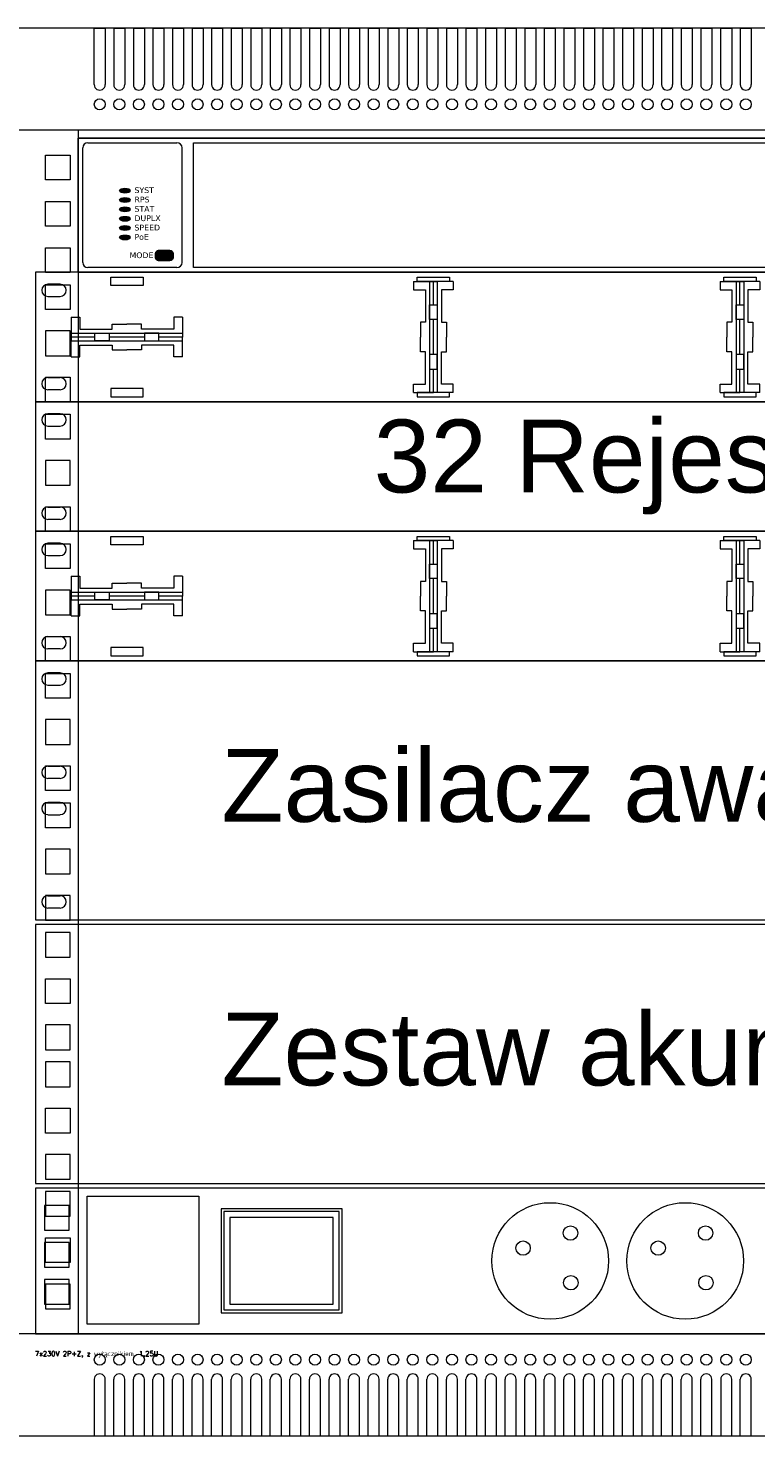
# Model space of a CAD drawing. Header units: millimetres. Extents: x 27262 to 215252, y 16288 to 261073.
# Tile 3 of 5: x 54720 to 57214, y 69077 to 73907. Entities that reach past the tile are written whole.
import ezdxf

# ---------------------------------------------------------------- set-up
doc = ezdxf.new("R2010")
doc.units = ezdxf.units.MM
for name, color, linetype, lineweight in [('_ES_opisy', 4, 'Continuous', 20), ('schrack-details', 4, 'Continuous', 5), ('schrack-others', 2, 'Continuous', 13), ('SCS', 6, 'Continuous', 40)]:
    doc.layers.add(name, color=color, linetype=linetype, lineweight=lineweight)
for name, color, linetype in [('schrack-descr', 7, 'Continuous'), ('schrack-symbol', 7, 'Continuous'), ('schrack-terminal', 7, 'Continuous')]:
    doc.layers.add(name, color=color, linetype=linetype)
doc.styles.add('AVM', font='arial.ttf')
doc.styles.add('OPIS DO SZAF', font='simplex.shx', dxfattribs={"width": 0.7, "height": 12})
doc.styles.get("Standard").update_dxf_attribs({"font": 'arial.ttf'})
doc.styles.add('styl', font='simplex_.ttf')

# ---------------------------------------------------------------- blocks, each defined once
blk = doc.blocks.new('c_pp24rj1uemp_v')
at = {"layer": 'schrack-details'}
blk.add_lwpolyline([(0, -44.45), (483, -44.45), (483, 0), (0, 0)], close=True, dxfattribs=at)
for points in [[(8.46, -4.11), (4.26, -4.11)], [(4.26, -8.31), (8.46, -8.31)], [(4.26, -36.14), (8.46, -36.14)], [(8.46, -40.34), (4.26, -40.34)]]:
    blk.add_lwpolyline(points, dxfattribs=at)
for centre, start, end in [((4.26, -6.21), 90, 270), ((8.46, -6.21), 270, 90), ((4.26, -38.24), 90, 270), ((8.46, -38.24), 270, 90)]:
    blk.add_arc(centre, 2.1, start, end, dxfattribs=at)
at = {"layer": 'schrack-descr', "style": 'styl'}
blk.add_attdef('DESCRIPTION', (-0.26, -52.04), '', height=1.7, dxfattribs=at)
at = {"layer": 'schrack-symbol', "color": 0, "style": 'styl'}
blk.add_attdef('SYMBOL', (0, 0), '', height=5, dxfattribs=at)
at = {"layer": 'schrack-terminal', "style": 'styl'}
for tag in ['TERMINAL2', 'TERMINAL']:
    blk.add_attdef(tag, (-0.28, -54.66), '', height=1.7, dxfattribs=at)
blk = doc.blocks.new('DBK14805')
at = {"layer": 'schrack-details'}
for p, q in [((129.64, -3.16), (136.42, -3.16)), ((143.21, -3.16), (136.42, -3.16)), ((234.71, -3.16), (241.5, -3.16)), ((248.29, -3.16), (241.5, -3.16)), ((339.79, -3.16), (346.58, -3.16)), ((353.36, -3.16), (346.58, -3.16)), ((12.28, -15.44), (12.28, -22.23)), ((50.41, -15.44), (50.41, -22.23)), ((432.59, -15.44), (432.59, -22.23)), ((470.72, -15.44), (470.72, -22.23)), ((12.28, -29.01), (12.28, -22.23)), ((50.41, -29.01), (50.41, -22.23)), ((432.59, -29.01), (432.59, -22.23)), ((470.72, -29.01), (470.72, -22.23)), ((129.64, -41.29), (136.42, -41.29)), ((143.21, -41.29), (136.42, -41.29)), ((234.71, -41.29), (241.5, -41.29)), ((248.29, -41.29), (241.5, -41.29)), ((339.79, -41.29), (346.58, -41.29)), ((353.36, -41.29), (346.58, -41.29))]:
    blk.add_line(p, q, dxfattribs=at)
for points in [[(0, -44.45), (483, -44.45), (483, 0), (0, 0)], [(25.83, -1.73), (36.91, -1.73), (36.91, -4.58), (25.83, -4.58)], [(141.99, -3.16), (130.91, -3.16), (130.91, -1.73), (141.99, -1.73)], [(247.07, -3.16), (235.99, -3.16), (235.99, -1.73), (247.07, -1.73)], [(341.01, -3.16), (352.09, -3.16), (352.09, -1.73), (341.01, -1.73)], [(457.17, -1.73), (446.09, -1.73), (446.09, -4.58), (457.17, -4.58)], [(135.09, -11.22), (137.76, -11.22), (137.76, -16.18), (135.09, -16.18)], [(240.16, -11.22), (242.84, -11.22), (242.84, -16.18), (240.16, -16.18)], [(347.91, -11.22), (345.24, -11.22), (345.24, -16.18), (347.91, -16.18)], [(20.34, -23.56), (20.34, -20.89), (25.3, -20.89), (25.3, -23.56)], [(42.35, -23.56), (42.35, -20.89), (37.38, -20.89), (37.38, -23.56)], [(440.65, -23.56), (440.65, -20.89), (445.62, -20.89), (445.62, -23.56)], [(462.66, -23.56), (462.66, -20.89), (457.7, -20.89), (457.7, -23.56)], [(135.09, -33.23), (137.76, -33.23), (137.76, -28.27), (135.09, -28.27)], [(240.16, -33.23), (242.84, -33.23), (242.84, -28.27), (240.16, -28.27)], [(347.91, -33.23), (345.24, -33.23), (345.24, -28.27), (347.91, -28.27)], [(25.83, -42.72), (36.91, -42.72), (36.91, -39.87), (25.83, -39.87)], [(141.99, -41.29), (130.91, -41.29), (130.91, -42.72), (141.99, -42.72)], [(247.07, -41.29), (235.99, -41.29), (235.99, -42.72), (247.07, -42.72)], [(341.01, -41.29), (352.09, -41.29), (352.09, -42.72), (341.01, -42.72)], [(457.17, -42.72), (446.09, -42.72), (446.09, -39.87), (457.17, -39.87)]]:
    blk.add_lwpolyline(points, close=True, dxfattribs=at)
for points in [[(8.46, -4.11), (4.26, -4.11)], [(129.64, -3.16), (129.64, -6.06), (133.67, -6.06), (133.67, -17.19), (131.97, -17.19), (131.97, -21.88), (131.97, -22.23)], [(136.42, -11.22), (136.42, -3.16), (135.09, -3.16), (135.09, -41.29), (136.42, -41.29), (136.42, -33.23)], [(136.42, -11.22), (136.42, -3.16), (137.76, -3.16), (137.76, -41.29), (136.42, -41.29), (136.42, -33.23)], [(143.21, -3.16), (143.21, -6.06), (139.17, -6.06), (139.17, -17.19), (140.88, -17.19), (140.88, -21.88), (140.88, -22.23)], [(234.71, -3.16), (234.71, -6.06), (238.75, -6.06), (238.75, -17.19), (237.05, -17.19), (237.05, -21.88), (237.05, -22.23)], [(241.5, -11.22), (241.5, -3.16), (240.16, -3.16), (240.16, -41.29), (241.5, -41.29), (241.5, -33.23)], [(241.5, -11.22), (241.5, -3.16), (242.84, -3.16), (242.84, -41.29), (241.5, -41.29), (241.5, -33.23)], [(248.29, -3.16), (248.29, -6.06), (244.25, -6.06), (244.25, -17.19), (245.95, -17.19), (245.95, -21.88), (245.95, -22.23)], [(339.79, -3.16), (339.79, -6.06), (343.83, -6.06), (343.83, -17.19), (342.12, -17.19), (342.12, -21.88), (342.12, -22.23)], [(346.58, -11.22), (346.58, -3.16), (345.24, -3.16), (345.24, -41.29), (346.58, -41.29), (346.58, -33.23)], [(346.58, -11.22), (346.58, -3.16), (347.91, -3.16), (347.91, -41.29), (346.58, -41.29), (346.58, -33.23)], [(353.36, -3.16), (353.36, -6.06), (349.33, -6.06), (349.33, -17.19), (351.03, -17.19), (351.03, -21.88), (351.03, -22.23)], [(474.54, -4.11), (478.74, -4.11)], [(4.26, -8.31), (8.46, -8.31)], [(478.74, -8.31), (474.54, -8.31)], [(12.28, -15.44), (15.18, -15.44), (15.18, -19.48), (26.31, -19.48), (26.31, -17.77), (31, -17.77), (31.34, -17.77)], [(50.41, -15.44), (47.51, -15.44), (47.51, -19.48), (36.38, -19.48), (36.38, -17.77), (31.69, -17.77), (31.34, -17.77)], [(136.42, -28.27), (136.42, -16.18)], [(136.42, -28.27), (136.42, -16.18)], [(241.5, -28.27), (241.5, -16.18)], [(241.5, -28.27), (241.5, -16.18)], [(346.58, -28.27), (346.58, -16.18)], [(346.58, -28.27), (346.58, -16.18)], [(432.59, -15.44), (435.49, -15.44), (435.49, -19.48), (446.62, -19.48), (446.62, -17.77), (451.31, -17.77), (451.66, -17.77)], [(470.72, -15.44), (467.82, -15.44), (467.82, -19.48), (456.69, -19.48), (456.69, -17.77), (452, -17.77), (451.66, -17.77)], [(20.34, -22.23), (12.28, -22.23), (12.28, -20.89), (50.41, -20.89), (50.41, -22.23), (42.35, -22.23)], [(20.34, -22.23), (12.28, -22.23), (12.28, -23.56), (50.41, -23.56), (50.41, -22.23), (42.35, -22.23)], [(37.38, -22.23), (25.3, -22.23)], [(37.38, -22.23), (25.3, -22.23)], [(129.64, -41.29), (129.64, -38.39), (133.67, -38.39), (133.67, -27.26), (131.97, -27.26), (131.97, -22.57), (131.97, -22.23)], [(143.21, -41.29), (143.21, -38.39), (139.17, -38.39), (139.17, -27.26), (140.88, -27.26), (140.88, -22.57), (140.88, -22.23)], [(234.71, -41.29), (234.71, -38.39), (238.75, -38.39), (238.75, -27.26), (237.05, -27.26), (237.05, -22.57), (237.05, -22.23)], [(248.29, -41.29), (248.29, -38.39), (244.25, -38.39), (244.25, -27.26), (245.95, -27.26), (245.95, -22.57), (245.95, -22.23)], [(339.79, -41.29), (339.79, -38.39), (343.83, -38.39), (343.83, -27.26), (342.12, -27.26), (342.12, -22.57), (342.12, -22.23)], [(353.36, -41.29), (353.36, -38.39), (349.33, -38.39), (349.33, -27.26), (351.03, -27.26), (351.03, -22.57), (351.03, -22.23)], [(462.66, -22.23), (470.72, -22.23), (470.72, -20.89), (432.59, -20.89), (432.59, -22.23), (440.65, -22.23)], [(462.66, -22.23), (470.72, -22.23), (470.72, -23.56), (432.59, -23.56), (432.59, -22.23), (440.65, -22.23)], [(445.62, -22.23), (457.7, -22.23)], [(445.62, -22.23), (457.7, -22.23)], [(12.28, -29.01), (15.18, -29.01), (15.18, -24.97), (26.31, -24.97), (26.31, -26.68), (31, -26.68), (31.34, -26.68)], [(50.41, -29.01), (47.51, -29.01), (47.51, -24.97), (36.38, -24.97), (36.38, -26.68), (31.69, -26.68), (31.34, -26.68)], [(432.59, -29.01), (435.49, -29.01), (435.49, -24.97), (446.62, -24.97), (446.62, -26.68), (451.31, -26.68), (451.66, -26.68)], [(470.72, -29.01), (467.82, -29.01), (467.82, -24.97), (456.69, -24.97), (456.69, -26.68), (452, -26.68), (451.66, -26.68)], [(4.26, -36.14), (8.46, -36.14)], [(478.74, -36.14), (474.54, -36.14)], [(8.46, -40.34), (4.26, -40.34)], [(474.54, -40.34), (478.74, -40.34)]]:
    blk.add_lwpolyline(points, dxfattribs=at)
for centre, start, end in [((4.26, -6.21), 90, 270), ((8.46, -6.21), 270, 90), ((474.54, -6.21), 90, 270), ((478.74, -6.21), 270, 90), ((4.26, -38.24), 90, 270), ((8.46, -38.24), 270, 90), ((474.54, -38.24), 90, 270), ((478.74, -38.24), 270, 90)]:
    blk.add_arc(centre, 2.1, start, end, dxfattribs=at)
at = {"layer": 'schrack-symbol', "style": 'OPIS DO SZAF', "flags": 3}
blk.add_attdef('ARTICLE_NUMBER', (0, -46.45), '', height=2, dxfattribs=at)
blk = doc.blocks.new('c_19organizer1u_v')
blk.add_blockref('DBK14805', (0, 0))
at = {"layer": 'schrack-descr', "style": 'styl'}
blk.add_attdef('DESCRIPTION', (0.01, -52.08), '', height=1.7, dxfattribs=at)
at = {"layer": 'schrack-symbol', "style": 'styl'}
blk.add_attdef('SYMBOL', (6.02, 0.21), '', height=5, rotation=90, dxfattribs=at)
at = {"layer": 'schrack-terminal', "style": 'styl'}
for tag, p in [('TERMINAL', (-0.01, -54.69)), ('TERMINAL2', (-0.01, -59.59))]:
    blk.add_attdef(tag, p, '', height=1.7, dxfattribs=at)
blk = doc.blocks.new('switch-16')
blk.add_hatch(color=253).paths.add_polyline_path([(27.54, 7.47, 0.414214), (26.5, 6.43), (26.5, 5.08, 0.414214), (27.54, 4.03), (31.46, 4.03, 0.414214), (32.5, 5.08), (32.5, 6.43, 0.414214), (31.46, 7.47)])
at = {"layer": 'SCS', "lineweight": -3}
h = blk.add_hatch(color=7, dxfattribs=at)
edge = h.paths.add_edge_path()
edge.add_ellipse((16.02, 27.98), major_axis=(1.83, 0), ratio=0.390396, start_angle=0, end_angle=360)
h = blk.add_hatch(color=7, dxfattribs=at)
edge = h.paths.add_edge_path()
edge.add_ellipse((16.02, 24.77), major_axis=(1.83, 0), ratio=0.390396, start_angle=0, end_angle=360)
h = blk.add_hatch(color=7, dxfattribs=at)
edge = h.paths.add_edge_path()
edge.add_ellipse((16.02, 21.56), major_axis=(1.83, 0), ratio=0.390396, start_angle=0, end_angle=360)
h = blk.add_hatch(color=7, dxfattribs=at)
edge = h.paths.add_edge_path()
edge.add_ellipse((16.02, 18.35), major_axis=(1.83, 0), ratio=0.390396, start_angle=0, end_angle=360)
h = blk.add_hatch(color=7, dxfattribs=at)
edge = h.paths.add_edge_path()
edge.add_ellipse((16.02, 15.15), major_axis=(1.83, 0), ratio=0.390396, start_angle=0, end_angle=360)
h = blk.add_hatch(color=7, dxfattribs=at)
edge = h.paths.add_edge_path()
edge.add_ellipse((16.02, 11.94), major_axis=(1.83, 0), ratio=0.390396, start_angle=0, end_angle=360)
at = {"color": 7, "lineweight": 20}
for p, q in [((3.35, 44.43), (33.84, 44.43)), ((39.5, 44.43), (440, 44.43)), ((39.5, 1.57), (39.5, 44.43)), ((1.57, 3.35), (1.57, 42.65)), ((35.61, 3.35), (35.61, 42.65)), ((33.84, 1.57), (3.35, 1.57)), ((440, 1.57), (39.5, 1.57))]:
    blk.add_line(p, q, dxfattribs=at)
at = {"color": 7}
blk.add_lwpolyline([(0, 46), (446, 46), (446, 0), (0, 0)], close=True, dxfattribs=at)
at = {"color": 253}
blk.add_lwpolyline([(31.46, 7.47), (27.54, 7.47, 0.414214), (26.5, 6.43), (26.5, 5.08, 0.414214), (27.54, 4.03), (31.46, 4.03, 0.414214), (32.5, 5.08), (32.5, 6.43, 0.414214)], format="xyb", close=True, dxfattribs=at)
at = {"color": 7, "lineweight": 20}
for centre, start, end in [((3.35, 42.65), 90, 180), ((33.84, 42.65), 0, 90), ((3.35, 3.35), 180, 270), ((33.84, 3.35), 270, 0)]:
    blk.add_arc(centre, 1.78, start, end, dxfattribs=at)
at = {"layer": 'SCS', "color": 7, "lineweight": -3}
for centre in [(16.02, 27.98), (16.02, 24.77), (16.02, 21.56), (16.02, 18.35), (16.02, 15.15), (16.02, 11.94)]:
    blk.add_ellipse(centre, major_axis=(1.83, 0), ratio=0.390396, dxfattribs=at)
at = {"layer": 'SCS', "color": 7, "lineweight": -3, "char_height": 1.959, "width": 0.8256, "attachment_point": 4, "style": 'AVM'}
for s, insert in [('{\\fVerdana|b0|i0|c238|p34;SYST}', (19.27, 28.13)), ('{\\fVerdana|b0|i0|c238|p34;RPS}', (19.27, 24.92)), ('{\\fVerdana|b0|i0|c238|p34;STAT}', (19.27, 21.71)), ('{\\fVerdana|b0|i0|c238|p34;DUPLX}', (19.27, 18.51)), ('{\\fVerdana|b0|i0|c238|p34;SPEED}', (19.27, 15.3)), ('{\\fVerdana|b0|i0|c238|p34;PoE}', (19.27, 12.09)), ('{\\fVerdana|b0|i0|c238|p34;MODE}', (17.59, 5.8))]:
    blk.add_mtext(s, dxfattribs=dict(at, insert=insert))
blk = doc.blocks.new('c_dw096050_v')
at = {"layer": 'schrack-details'}
for p, q in [((80, -19.39), (80, 0)), ((80, 0), (83.77, 0)), ((83.77, 0), (83.77, -19.39)), ((86.71, 0), (86.71, -19.39)), ((86.71, 0), (90.48, 0)), ((90.48, 0), (90.48, -19.39)), ((93.41, 0), (97.19, 0)), ((93.41, 0), (93.41, -19.39)), ((97.19, 0), (97.19, -19.39)), ((100.12, 0), (103.9, 0)), ((100.12, 0), (100.12, -19.39)), ((103.9, 0), (103.9, -19.39)), ((106.83, 0), (110.6, 0)), ((106.83, 0), (106.83, -19.39)), ((110.6, 0), (110.6, -19.39)), ((113.53, 0), (117.31, 0)), ((113.53, 0), (113.53, -19.39)), ((117.31, 0), (117.31, -19.39)), ((120.24, 0), (124.02, 0)), ((120.24, 0), (120.24, -19.39)), ((124.02, 0), (124.02, -19.39)), ((126.95, 0), (130.72, 0)), ((126.95, 0), (126.95, -19.39)), ((130.72, 0), (130.72, -19.39)), ((133.65, 0), (137.43, 0)), ((133.65, 0), (133.65, -19.39)), ((137.43, 0), (137.43, -19.39)), ((140.36, 0), (144.14, 0)), ((140.36, 0), (140.36, -19.39)), ((144.14, 0), (144.14, -19.39)), ((147.07, 0), (150.84, 0)), ((147.07, 0), (147.07, -19.39)), ((150.84, 0), (150.84, -19.39)), ((153.77, 0), (157.55, 0)), ((153.77, 0), (153.77, -19.39)), ((157.55, 0), (157.55, -19.39)), ((160.48, 0), (164.26, 0)), ((160.48, 0), (160.48, -19.39)), ((164.26, 0), (164.26, -19.39)), ((167.19, 0), (170.96, 0)), ((167.19, 0), (167.19, -19.39)), ((170.96, 0), (170.96, -19.39)), ((173.89, 0), (177.67, 0)), ((173.89, 0), (173.89, -19.39)), ((177.67, 0), (177.67, -19.39)), ((180.6, 0), (184.38, 0)), ((180.6, 0), (180.6, -19.39)), ((184.38, 0), (184.38, -19.39)), ((187.31, 0), (191.08, 0)), ((187.31, 0), (187.31, -19.39)), ((191.08, 0), (191.08, -19.39)), ((194.01, 0), (197.79, 0)), ((194.01, 0), (194.01, -19.39)), ((197.79, 0), (197.79, -19.39)), ((200.72, 0), (204.5, 0)), ((200.72, 0), (200.72, -19.39)), ((204.5, 0), (204.5, -19.39)), ((207.43, 0), (211.2, 0)), ((207.43, 0), (207.43, -19.39)), ((211.2, 0), (211.2, -19.39)), ((214.13, 0), (217.91, 0)), ((214.13, 0), (214.13, -19.39)), ((217.91, 0), (217.91, -19.39)), ((220.84, 0), (220.84, -19.39)), ((220.84, 0), (224.62, 0)), ((224.62, 0), (224.62, -19.39)), ((227.55, 0), (227.55, -19.39)), ((227.55, 0), (231.32, 0)), ((231.32, 0), (231.32, -19.39)), ((234.25, 0), (234.25, -19.39)), ((234.25, 0), (238.03, 0)), ((238.03, 0), (238.03, -19.39)), ((240.96, 0), (240.96, -19.39)), ((240.96, 0), (244.74, 0)), ((244.74, 0), (244.74, -19.39)), ((247.67, 0), (247.67, -19.39)), ((247.67, 0), (251.44, 0)), ((251.44, 0), (251.44, -19.39)), ((254.37, 0), (254.37, -19.39)), ((254.37, 0), (258.15, 0)), ((258.15, 0), (258.15, -19.39)), ((261.08, 0), (261.08, -19.39)), ((261.08, 0), (264.86, 0)), ((264.86, 0), (264.86, -19.39)), ((267.79, 0), (267.79, -19.39)), ((267.79, 0), (271.56, 0)), ((271.56, 0), (271.56, -19.39)), ((274.49, 0), (278.27, 0)), ((274.49, 0), (274.49, -19.39)), ((278.27, 0), (278.27, -19.39)), ((281.2, 0), (284.98, 0)), ((281.2, 0), (281.2, -19.39)), ((284.98, 0), (284.98, -19.39)), ((287.91, 0), (287.91, -19.39)), ((287.91, 0), (291.68, 0)), ((291.68, 0), (291.68, -19.39)), ((294.76, 0), (298.53, 0)), ((294.76, -19.39), (294.76, 0)), ((298.53, 0), (298.53, -19.39)), ((301.47, 0), (305.24, 0)), ((301.47, 0), (301.47, -19.39)), ((305.24, 0), (305.24, -19.39)), ((80, -463.61), (80, -483)), ((83.77, -483), (83.77, -463.61)), ((86.71, -483), (86.71, -463.61)), ((90.48, -483), (90.48, -463.61)), ((93.41, -483), (93.41, -463.61)), ((97.19, -483), (97.19, -463.61)), ((100.12, -483), (100.12, -463.61)), ((103.9, -483), (103.9, -463.61)), ((106.83, -483), (106.83, -463.61)), ((110.6, -483), (110.6, -463.61)), ((113.53, -483), (113.53, -463.61)), ((117.31, -483), (117.31, -463.61)), ((120.24, -483), (120.24, -463.61)), ((124.02, -483), (124.02, -463.61)), ((126.95, -483), (126.95, -463.61)), ((130.72, -483), (130.72, -463.61)), ((133.65, -483), (133.65, -463.61)), ((137.43, -483), (137.43, -463.61)), ((140.36, -483), (140.36, -463.61)), ((144.14, -483), (144.14, -463.61)), ((147.07, -483), (147.07, -463.61)), ((150.84, -483), (150.84, -463.61)), ((153.77, -483), (153.77, -463.61)), ((157.55, -483), (157.55, -463.61)), ((160.48, -483), (160.48, -463.61)), ((164.26, -483), (164.26, -463.61)), ((167.19, -483), (167.19, -463.61)), ((170.96, -483), (170.96, -463.61)), ((173.89, -483), (173.89, -463.61)), ((177.67, -483), (177.67, -463.61)), ((180.6, -483), (180.6, -463.61)), ((184.38, -483), (184.38, -463.61)), ((187.31, -483), (187.31, -463.61)), ((191.08, -483), (191.08, -463.61)), ((194.01, -483), (194.01, -463.61)), ((197.79, -483), (197.79, -463.61)), ((200.72, -483), (200.72, -463.61)), ((204.5, -483), (204.5, -463.61)), ((207.43, -483), (207.43, -463.61)), ((211.2, -483), (211.2, -463.61)), ((214.13, -483), (214.13, -463.61)), ((217.91, -483), (217.91, -463.61)), ((220.84, -483), (220.84, -463.61)), ((224.62, -483), (224.62, -463.61)), ((227.55, -483), (227.55, -463.61)), ((231.32, -483), (231.32, -463.61)), ((234.25, -483), (234.25, -463.61)), ((238.03, -483), (238.03, -463.61)), ((240.96, -483), (240.96, -463.61)), ((244.74, -483), (244.74, -463.61)), ((247.67, -483), (247.67, -463.61)), ((251.44, -483), (251.44, -463.61)), ((254.37, -483), (254.37, -463.61)), ((258.15, -483), (258.15, -463.61)), ((261.08, -483), (261.08, -463.61)), ((264.86, -483), (264.86, -463.61)), ((267.79, -483), (267.79, -463.61)), ((271.56, -483), (271.56, -463.61)), ((274.49, -483), (274.49, -463.61)), ((278.27, -483), (278.27, -463.61)), ((281.2, -483), (281.2, -463.61)), ((284.98, -483), (284.98, -463.61)), ((287.91, -483), (287.91, -463.61)), ((291.68, -483), (291.68, -463.61)), ((294.76, -463.61), (294.76, -483)), ((298.53, -483), (298.53, -463.61)), ((301.47, -483), (301.47, -463.61)), ((305.24, -483), (305.24, -463.61)), ((80, -483), (83.77, -483)), ((86.71, -483), (90.48, -483)), ((93.41, -483), (97.19, -483)), ((100.12, -483), (103.9, -483)), ((106.83, -483), (110.6, -483)), ((113.53, -483), (117.31, -483)), ((120.24, -483), (124.02, -483)), ((126.95, -483), (130.72, -483)), ((133.65, -483), (137.43, -483)), ((140.36, -483), (144.14, -483)), ((147.07, -483), (150.84, -483)), ((153.77, -483), (157.55, -483)), ((160.48, -483), (164.26, -483)), ((167.19, -483), (170.96, -483)), ((173.89, -483), (177.67, -483)), ((180.6, -483), (184.38, -483)), ((187.31, -483), (191.08, -483)), ((194.01, -483), (197.79, -483)), ((200.72, -483), (204.5, -483)), ((207.43, -483), (211.2, -483)), ((214.13, -483), (217.91, -483)), ((220.84, -483), (224.62, -483)), ((227.55, -483), (231.32, -483)), ((234.25, -483), (238.03, -483)), ((240.96, -483), (244.74, -483)), ((247.67, -483), (251.44, -483)), ((254.37, -483), (258.15, -483)), ((261.08, -483), (264.86, -483)), ((267.79, -483), (271.56, -483)), ((274.49, -483), (278.27, -483)), ((281.2, -483), (284.98, -483)), ((287.91, -483), (291.68, -483)), ((294.76, -483), (298.53, -483)), ((301.47, -483), (305.24, -483))]:
    blk.add_line(p, q, dxfattribs=at)
for points in [[(71.75, -52.08), (63.25, -52.08), (63.25, -43.58), (71.75, -43.58)], [(71.75, -67.95), (63.25, -67.95), (63.25, -59.45), (71.75, -59.45)], [(71.75, -83.83), (63.25, -83.83), (63.25, -75.33), (71.75, -75.33)], [(71.75, -96.53), (63.25, -96.53), (63.25, -88.03), (71.75, -88.03)], [(71.75, -103.9), (63.25, -103.9), (63.25, -112.4), (71.75, -112.4)], [(71.75, -128.28), (63.25, -128.28), (63.25, -119.78), (71.75, -119.78)], [(71.75, -140.98), (63.25, -140.98), (63.25, -132.48), (71.75, -132.48)], [(71.75, -148.35), (63.25, -148.35), (63.25, -156.85), (71.75, -156.85)], [(71.75, -172.73), (63.25, -172.73), (63.25, -164.23), (71.75, -164.23)], [(71.75, -185.43), (63.25, -185.43), (63.25, -176.93), (71.75, -176.93)], [(71.75, -192.8), (63.25, -192.8), (63.25, -201.3), (71.75, -201.3)], [(71.75, -217.18), (63.25, -217.18), (63.25, -208.68), (71.75, -208.68)], [(71.75, -229.88), (63.25, -229.88), (63.25, -221.38), (71.75, -221.38)], [(71.75, -237.25), (63.25, -237.25), (63.25, -245.75), (71.75, -245.75)], [(71.75, -261.63), (63.25, -261.63), (63.25, -253.13), (71.75, -253.13)], [(71.75, -274.33), (63.25, -274.33), (63.25, -265.83), (71.75, -265.83)], [(71.75, -281.7), (63.25, -281.7), (63.25, -290.2), (71.75, -290.2)], [(71.75, -297.57), (63.25, -297.57), (63.25, -306.07), (71.75, -306.07)], [(71.75, -310.27), (63.25, -310.27), (63.25, -318.77), (71.75, -318.77)], [(71.75, -334.65), (63.25, -334.65), (63.25, -326.15), (71.75, -326.15)], [(71.75, -342.02), (63.25, -342.02), (63.25, -350.52), (71.75, -350.52)], [(71.75, -354.72), (63.25, -354.72), (63.25, -363.22), (71.75, -363.22)], [(71.75, -379.1), (63.25, -379.1), (63.25, -370.6), (71.75, -370.6)], [(71.75, -386.47), (63.25, -386.47), (63.25, -394.97), (71.75, -394.97)], [(71.75, -399.17), (63.25, -399.17), (63.25, -407.67), (71.75, -407.67)], [(71.75, -423.55), (63.25, -423.55), (63.25, -415.05), (71.75, -415.05)], [(71.75, -430.92), (63.25, -430.92), (63.25, -439.42), (71.75, -439.42)]]:
    blk.add_lwpolyline(points, close=True, dxfattribs=at)
for centre in [(81.89, -26.13), (88.59, -26.13), (95.3, -26.13), (102.01, -26.13), (108.71, -26.13), (115.42, -26.13), (122.13, -26.13), (128.83, -26.13), (135.54, -26.13), (142.25, -26.13), (148.95, -26.13), (155.66, -26.13), (162.37, -26.13), (169.07, -26.13), (175.78, -26.13), (182.49, -26.13), (189.19, -26.13), (195.9, -26.13), (202.61, -26.13), (209.31, -26.13), (216.02, -26.13), (222.73, -26.13), (229.44, -26.13), (236.14, -26.13), (242.85, -26.13), (249.56, -26.13), (256.26, -26.13), (262.97, -26.13), (269.68, -26.13), (276.38, -26.13), (283.09, -26.13), (289.8, -26.13), (296.65, -26.13), (303.35, -26.13), (81.89, -456.87), (88.59, -456.87), (95.3, -456.87), (102.01, -456.87), (108.71, -456.87), (115.42, -456.87), (122.13, -456.87), (128.83, -456.87), (135.54, -456.87), (142.25, -456.87), (148.95, -456.87), (155.66, -456.87), (162.37, -456.87), (169.07, -456.87), (175.78, -456.87), (182.49, -456.87), (189.19, -456.87), (195.9, -456.87), (202.61, -456.87), (209.31, -456.87), (216.02, -456.87), (222.73, -456.87), (229.44, -456.87), (236.14, -456.87), (242.85, -456.87), (249.56, -456.87), (256.26, -456.87), (262.97, -456.87), (269.68, -456.87), (276.38, -456.87), (283.09, -456.87), (289.8, -456.87), (296.65, -456.87), (303.35, -456.87)]:
    blk.add_circle(centre, 1.89, dxfattribs=at)
for centre, start, end in [((81.89, -19.39), 179.9867, 0), ((88.59, -19.39), 179.9867, 0), ((95.3, -19.39), 179.9867, 0), ((102.01, -19.39), 179.9867, 0), ((108.71, -19.39), 179.9867, 0), ((115.42, -19.39), 179.9867, 0), ((122.13, -19.39), 179.9867, 0), ((128.83, -19.39), 179.9867, 0), ((135.54, -19.39), 179.9867, 0), ((142.25, -19.39), 179.9867, 0), ((148.95, -19.39), 179.9867, 0), ((155.66, -19.39), 179.9867, 0), ((162.37, -19.39), 179.9867, 0), ((169.07, -19.39), 179.9867, 0), ((175.78, -19.39), 179.9867, 0), ((182.49, -19.39), 179.9867, 0), ((189.19, -19.39), 179.9867, 0), ((195.9, -19.39), 179.9867, 0), ((202.61, -19.39), 179.9867, 0), ((209.31, -19.39), 179.9867, 0), ((216.02, -19.39), 179.9867, 0), ((222.73, -19.39), 179.9867, 0), ((229.44, -19.39), 179.9867, 0), ((236.14, -19.39), 179.9867, 0), ((242.85, -19.39), 179.9867, 0), ((249.56, -19.39), 179.9867, 0), ((256.26, -19.39), 179.9867, 0), ((262.97, -19.39), 179.9867, 0), ((269.68, -19.39), 179.9867, 0), ((276.38, -19.39), 179.9867, 0), ((283.09, -19.39), 179.9867, 0), ((289.8, -19.39), 179.9867, 0), ((296.65, -19.39), 179.9867, 0), ((303.35, -19.39), 179.9867, 0), ((81.89, -463.61), 0, 180.0133), ((88.59, -463.61), 0, 180.0133), ((95.3, -463.61), 0, 180.0133), ((102.01, -463.61), 0, 180.0133), ((108.71, -463.61), 0, 180.0133), ((115.42, -463.61), 0, 180.0133), ((122.13, -463.61), 0, 180.0133), ((128.83, -463.61), 0, 180.0133), ((135.54, -463.61), 0, 180.0133), ((142.25, -463.61), 0, 180.0133), ((148.95, -463.61), 0, 180.0133), ((155.66, -463.61), 0, 180.0133), ((162.37, -463.61), 0, 180.0133), ((169.07, -463.61), 0, 180.0133), ((175.78, -463.61), 0, 180.0133), ((182.49, -463.61), 0, 180.0133), ((189.19, -463.61), 0, 180.0133), ((195.9, -463.61), 0, 180.0133), ((202.61, -463.61), 0, 180.0133), ((209.31, -463.61), 0, 180.0133), ((216.02, -463.61), 0, 180.0133), ((222.73, -463.61), 0, 180.0133), ((229.44, -463.61), 0, 180.0133), ((236.14, -463.61), 0, 180.0133), ((242.85, -463.61), 0, 180.0133), ((249.56, -463.61), 0, 180.0133), ((256.26, -463.61), 0, 180.0133), ((262.97, -463.61), 0, 180.0133), ((269.68, -463.61), 0, 180.0133), ((276.38, -463.61), 0, 180.0133), ((283.09, -463.61), 0, 180.0133), ((289.8, -463.61), 0, 180.0133), ((296.65, -463.61), 0, 180.0133), ((303.35, -463.61), 0, 180.0133)]:
    blk.add_arc(centre, 1.89, start, end, dxfattribs=at)
at = {"layer": 'schrack-others'}
for p, q in [((600, -35), (0, -35)), ((74.5, -35), (74.5, -448)), ((600, -448), (0, -448))]:
    blk.add_line(p, q, dxfattribs=at)
blk.add_lwpolyline([(0, -483), (600, -483), (600, 0), (0, 0)], close=True, dxfattribs=at)
at = {"layer": 'schrack-descr', "style": 'styl'}
blk.add_attdef('DESCRIPTION', (-0.16, -490.83), '', height=1.7, dxfattribs=at)
at = {"layer": 'schrack-symbol', "style": 'styl'}
blk.add_attdef('SYMBOL', (1.02, 2.08), '', height=5, rotation=360, dxfattribs=at)
at = {"layer": 'schrack-terminal', "style": 'styl'}
for tag in ['TERMINAL2', 'TERMINAL']:
    blk.add_attdef(tag, (-0.18, -493.44), '', height=1.7, dxfattribs=at)
blk = doc.blocks.new('c_19powersup7xschucoz_v')
at = {"layer": 'schrack-details'}
blk.add_line((14.67, 0), (14.67, -50), dxfattribs=at)
for points in [[(0, -50), (483, -50), (483, 0), (0, 0)], [(17.78, -2.78), (56.04, -2.78), (56.04, -46.73), (17.78, -46.73)], [(3.09, -14.47), (11.59, -14.47), (11.59, -5.97), (3.09, -5.97)], [(105.12, -7.07), (63.64, -7.07), (63.64, -42.8), (105.12, -42.8)], [(104.12, -8.07), (64.64, -8.07), (64.64, -41.8), (104.12, -41.8)], [(102.12, -10.07), (66.64, -10.07), (66.64, -39.8), (102.12, -39.8)], [(3.09, -27.17), (11.59, -27.17), (11.59, -18.67), (3.09, -18.67)], [(3.09, -39.87), (11.59, -39.87), (11.59, -31.37), (3.09, -31.37)]]:
    blk.add_lwpolyline(points, close=True, dxfattribs=at)
for centre, radius in [((176.47, -25), 20), ((222.76, -25), 20), ((183.42, -15.42), 2.47), ((229.72, -15.42), 2.47), ((167.18, -20.59), 2.47), ((213.47, -20.59), 2.47), ((183.55, -32.47), 2.47), ((229.84, -32.47), 2.47)]:
    blk.add_circle(centre, radius, dxfattribs=at)
at = {"layer": 'schrack-descr', "style": 'styl'}
blk.add_attdef('DESCRIPTION', (-0.18, -57.64), '', height=1.7, dxfattribs=at)
at = {"layer": 'schrack-symbol', "style": 'styl'}
blk.add_attdef('SYMBOL', (4.98, -0.74), '', height=5, rotation=90, dxfattribs=at)
at = {"layer": 'schrack-terminal', "style": 'styl'}
for tag, p in [('TERMINAL', (-0.2, -60.26)), ('TERMINAL2', (-0.2, -65.15))]:
    blk.add_attdef(tag, p, '', height=1.7, dxfattribs=at)

msp = doc.modelspace()

# ---------------------------------------------------------------- linework, layer by layer
at = {"layer": 'schrack-details'}
for points in [[(54744.4, 70846.8), (59574.4, 70846.8), (59574.4, 71735.8), (54744.4, 71735.8)], [(54744.4, 69942.4), (59574.4, 69942.4), (59574.4, 70831.4), (54744.4, 70831.4)]]:
    msp.add_lwpolyline(points, close=True, dxfattribs=at)
for points in [[(54829, 71694.7), (54786.9, 71694.7)], [(54786.9, 71652.6), (54829, 71652.6)], [(54786.9, 71374.4), (54829, 71374.4)], [(54829, 71332.3), (54786.9, 71332.3)], [(54829, 71250.2), (54786.9, 71250.2)], [(54786.9, 71208.1), (54829, 71208.1)], [(54786.9, 70929.9), (54829, 70929.9)], [(54829, 70887.8), (54786.9, 70887.8)]]:
    msp.add_lwpolyline(points, dxfattribs=at)
for centre, start, end in [((54786.9, 71673.7), 90, 270), ((54829, 71673.7), 270, 90), ((54786.9, 71353.3), 90, 270), ((54829, 71353.3), 270, 90), ((54786.9, 71229.2), 90, 270), ((54829, 71229.2), 270, 90), ((54786.9, 70908.8), 90, 270), ((54829, 70908.8), 270, 90)]:
    msp.add_arc(centre, 21, start, end, dxfattribs=at)

# ---------------------------------------------------------------- block references
at = {"xscale": 10, "yscale": 10, "zscale": 10}
for name, p in [('c_dw096050_v', (54146.1, 73906.8)), ('switch-16', (54891.1, 73069.3)), ('c_19organizer1u_v', (54744.4, 73069.3)), ('c_pp24rj1uemp_v', (54744.4, 72624.8)), ('c_19organizer1u_v', (54744.4, 72180.3))]:
    msp.add_blockref(name, p, dxfattribs=at)
ref = msp.add_blockref('c_19powersup7xschucoz_v', (54744.4, 69926.8), dxfattribs=dict(xscale=10, yscale=10, zscale=10))
ref.add_attrib('DESCRIPTION', '7x230V 2P+Z, z wyłącznikiem, 1,25U', (54742.6, 69350.4), dxfattribs={"layer": 'schrack-descr', "height": 17, "style": 'styl'})

# ---------------------------------------------------------------- texts
at = {"layer": '_ES_opisy', "char_height": 250, "attachment_point": 1}
for s, insert in [('32 Rejestrator IP', (55904, 72563.6)), ('Zasilacz awaryjny UPS', (55381.6, 71433.6)), ('Zestaw akumulatorów', (55381.6, 70529.2))]:
    msp.add_mtext(s, dxfattribs=dict(at, insert=insert))

doc.saveas('drawing.dxf')
